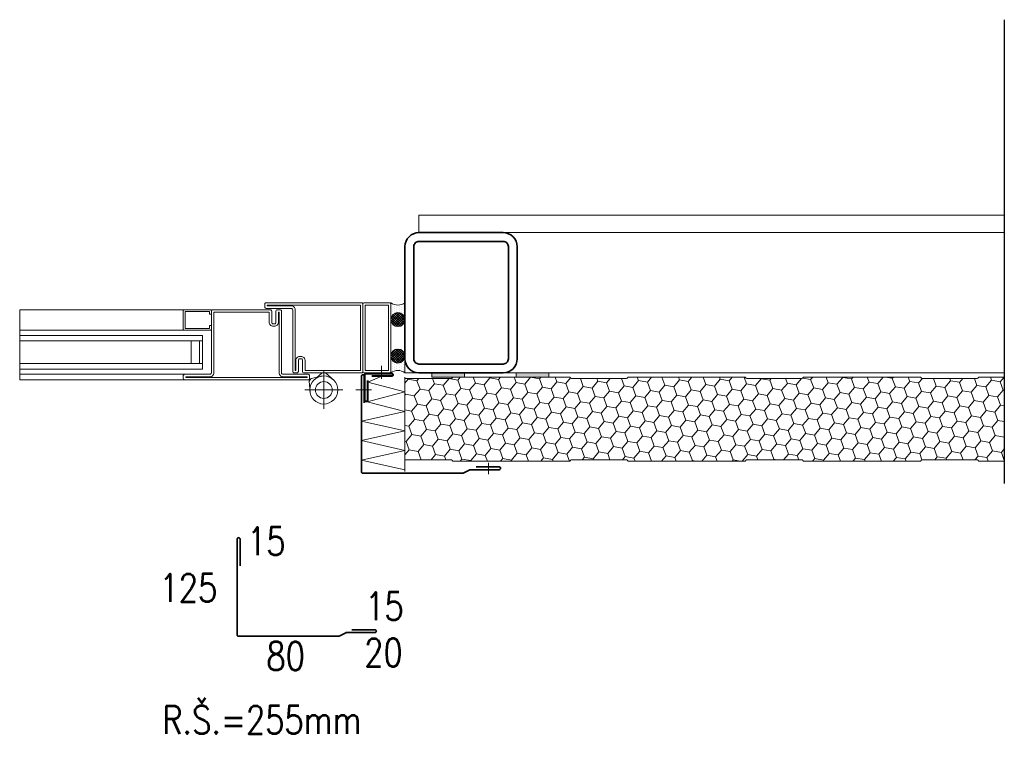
# Model space of a CAD drawing. Header units: millimetres. Extents: x -485339 to 350584, y -2181201 to -313328.
# Tile 1 of 115: x -318117 to -317415, y -1055832 to -1055319. Entities that reach past the tile are written whole.
import ezdxf

# ---------------------------------------------------------------- set-up
doc = ezdxf.new("R2010")
doc.units = ezdxf.units.MM
doc.header["$LTSCALE"] = 10
doc.linetypes.add('AUSGEZOGEN', pattern=[0])
doc.layers.get('Defpoints').update_dxf_attribs({"color": 201})
for name, color, linetype, lineweight in [('N_klemp', 220, 'Continuous', 35), ('N_popis', 10, 'Continuous', 18), ('N_čáry_obrys', 10, 'Continuous', 35), ('N_čáry_plné', 10, 'Continuous', 18), ('N_šrary', 10, 'Continuous', 18)]:
    doc.layers.add(name, color=color, linetype=linetype, lineweight=lineweight)
doc.styles.get("Standard").update_dxf_attribs({"font": 'simplex.shx', "width": 0.8})

# ---------------------------------------------------------------- blocks, each defined once
blk = doc.blocks.new('*X2639')
at = {"color": 0}
for p, q in [((144.05625, 175.3375), (144.05625, 175.3375)), ((144.1375, 175.175), (144.1375, 175.175)), ((144.21875, 175.3375), (144.21875, 175.3375)), ((144.21875, 175.0125), (144.21875, 175.0125)), ((144.3, 175.175), (144.3, 175.175)), ((144.3, 174.85), (144.3, 174.85)), ((144.38125, 175.3375), (144.38125, 175.3375)), ((144.38125, 175.0125), (144.38125, 175.0125)), ((144.4625, 175.175), (144.4625, 175.175)), ((144.4625, 174.85), (144.4625, 174.85)), ((144.54375, 175.3375), (144.54375, 175.3375)), ((144.54375, 175.0125), (144.54375, 175.0125)), ((144.625, 175.175), (144.625, 175.175)), ((144.625, 174.85), (144.625, 174.85)), ((144.70625, 175.3375), (144.70625, 175.3375)), ((143.975, 174.525), (143.975, 174.525)), ((144.1375, 174.525), (144.1375, 174.525)), ((144.21875, 174.6875), (144.21875, 174.6875)), ((144.3, 174.525), (144.3, 174.525)), ((144.38125, 174.6875), (144.38125, 174.6875)), ((144.4625, 174.525), (144.4625, 174.525)), ((144.54375, 174.6875), (144.54375, 174.6875)), ((144.625, 174.525), (144.625, 174.525)), ((144.70625, 174.6875), (144.70625, 174.6875)), ((144.7875, 174.525), (144.7875, 174.525))]:
    blk.add_line(p, q, dxfattribs=at)
blk = doc.blocks.new('*X2640')
at = {"color": 0}
for p, q in [((394.921, 631.625), (395.427, 632.131)), ((395.566, 631.153), (394.943, 631.776)), ((394.947, 631.474), (395.578, 632.106)), ((394.974, 631.855), (395.197, 632.078)), ((395.688, 631.208), (394.998, 631.898)), ((395.004, 631.355), (395.697, 632.048)), ((395.785, 631.288), (395.078, 631.995)), ((395.086, 631.26), (395.792, 631.966)), ((395.859, 631.39), (395.18, 632.069)), ((395.19, 631.187), (395.865, 631.862)), ((395.908, 631.518), (395.308, 632.118)), ((395.321, 631.141), (395.911, 631.731)), ((395.918, 631.685), (395.475, 632.128)), ((395.411, 631.131), (394.921, 631.621)), ((395.162, 631.203), (394.993, 631.372)), ((395.493, 631.136), (395.916, 631.559))]:
    blk.add_line(p, q, dxfattribs=at)

msp = doc.modelspace()

# ---------------------------------------------------------------- hatches: boundary and pattern name
at = {"layer": 'N_čáry_plné', "lineweight": 0}
for points in [[(-317799.81, -1055574.23), (-317823.05, -1055574.23), (-317823.05, -1055571.23), (-317799.81, -1055571.23)], [(-317739.54, -1055574.23), (-317762.78, -1055574.23), (-317762.78, -1055571.23), (-317739.54, -1055571.23)]]:
    msp.add_hatch(color=256, dxfattribs=at).paths.add_polyline_path(points)
at = {"layer": 'N_šrary', "lineweight": 0}
h = msp.add_hatch(dxfattribs=at)
h.set_pattern_fill('HONEY', color=253, scale=2, angle=350, style=0)
h.set_pattern_definition([(350, (-310615.9266, -1036657.404), (10.3352303, 3.761715), [6.35, -12.7]), (110, (-310615.9266, -1036657.404), (-8.4253559, 7.0697145), [6.35, -12.7]), (50, (-310615.9266, -1036657.404), (1.9098744, 10.8314295), [-12.7, 6.35])])
h.paths.add_polyline_path([(-317475.08, -1055634.23, 0.414214), (-317474.08, -1055633.23), (-317433.62, -1055633.23, 0.414214), (-317432.62, -1055634.23), (-317414.93, -1055634.23), (-317414.93, -1055574.23), (-317432.62, -1055574.23, 0.414214), (-317433.62, -1055575.23), (-317474.08, -1055575.23, 0.414214), (-317475.08, -1055574.23), (-317557.62, -1055574.23, 0.414214), (-317558.62, -1055575.23), (-317599.08, -1055575.23, 0.414214), (-317600.08, -1055574.23), (-317682.62, -1055574.23, 0.414214), (-317683.62, -1055575.23), (-317724.08, -1055575.23, 0.414214), (-317725.08, -1055574.23), (-317807.62, -1055574.23, 0.414214), (-317808.62, -1055575.23), (-317842.16, -1055575.23), (-317842.16, -1055633.23), (-317808.62, -1055633.23, 0.414214), (-317807.62, -1055634.23), (-317725.08, -1055634.23, 0.414214), (-317724.08, -1055633.23), (-317683.62, -1055633.23, 0.414214), (-317682.62, -1055634.23), (-317600.08, -1055634.23, 0.414214), (-317599.08, -1055633.23), (-317558.62, -1055633.23, 0.414214), (-317557.62, -1055634.23)])

# ---------------------------------------------------------------- linework, layer by layer
at = {"layer": 'Defpoints', "ltscale": 0.25}
msp.add_lwpolyline([(-317414.93, -1055319.4), (-317414.93, -1055650.23)], dxfattribs=at)
at = {"layer": 'N_klemp', "lineweight": 35}
for points in [[(-317791.46, -1055638.29), (-317775.01, -1055638.29, -0.414214), (-317774.01, -1055639.29), (-317774.01, -1055639.29, -0.414214), (-317775.01, -1055640.29), (-317795.44, -1055640.29, 0.116434), (-317795.89, -1055640.4), (-317800.61, -1055642.76, -0.116434), (-317801.05, -1055642.86), (-317872.2, -1055642.86, -0.414214), (-317873.2, -1055641.86), (-317873.2, -1055573.59, -0.414214), (-317872.2, -1055572.59), (-317872.2, -1055572.59, -0.414214), (-317871.2, -1055573.59), (-317871.2, -1055592.59)], [(-317880, -1055754.45), (-317863.54, -1055754.45, -0.414214), (-317862.54, -1055755.45), (-317862.54, -1055755.45, -0.414214), (-317863.54, -1055756.45), (-317883.97, -1055756.45, 0.116434), (-317884.42, -1055756.55), (-317889.14, -1055758.91, -0.116434), (-317889.59, -1055759.02), (-317960.74, -1055759.02, -0.414214), (-317961.74, -1055758.02), (-317961.74, -1055689.74, -0.414214), (-317960.74, -1055688.74), (-317960.74, -1055688.74, -0.414214), (-317959.74, -1055689.74), (-317959.74, -1055708.74)]]:
    msp.add_lwpolyline(points, format="xyb", dxfattribs=at)
at = {"layer": 'N_čáry_obrys'}
for points in [[(-317842.16, -1055561.23), (-317842.16, -1055481.23, -0.414214), (-317832.16, -1055471.23), (-317772.16, -1055471.23, -0.414214), (-317762.16, -1055481.23), (-317762.16, -1055561.23, -0.414214), (-317772.16, -1055571.23), (-317832.16, -1055571.23, -0.414214)], [(-317835.86, -1055561.23, 0.414214), (-317832.16, -1055564.93), (-317772.16, -1055564.93, 0.414214), (-317768.46, -1055561.23), (-317768.46, -1055481.23, 0.414214), (-317772.16, -1055477.53), (-317832.16, -1055477.53, 0.414214), (-317835.86, -1055481.23)]]:
    msp.add_lwpolyline(points, format="xyb", close=True, dxfattribs=at)
at = {"layer": 'N_čáry_plné', "lineweight": 0}
for p, q in [((-318116.79, -1055544.49), (-317986.52, -1055544.49)), ((-317986.52, -1055544.49), (-317986.52, -1055568.49)), ((-318116.79, -1055548.49), (-317986.52, -1055548.49)), ((-317986.52, -1055564.49), (-318116.79, -1055564.49)), ((-317986.52, -1055568.49), (-318116.79, -1055568.49)), ((-317900.01, -1055583.44), (-317900.01, -1055569.94)), ((-317414.93, -1055571.23), (-317842.16, -1055571.23)), ((-317900.01, -1055583.44), (-317913.51, -1055583.44)), ((-317900.01, -1055583.44), (-317886.51, -1055583.44)), ((-317900.01, -1055583.44), (-317900.01, -1055596.94))]:
    msp.add_line(p, q, dxfattribs=at)
at = {"layer": 'N_čáry_plné', "linetype": 'AUSGEZOGEN'}
for p, q in [((-317809.35, -1055575.23), (-317842.16, -1055575.23)), ((-317725.08, -1055574.23), (-317807.62, -1055574.23)), ((-317684.35, -1055575.23), (-317723.35, -1055575.23)), ((-317600.08, -1055574.23), (-317682.62, -1055574.23)), ((-317559.35, -1055575.23), (-317598.35, -1055575.23)), ((-317475.08, -1055574.23), (-317557.62, -1055574.23)), ((-317434.35, -1055575.23), (-317473.35, -1055575.23)), ((-317414.93, -1055574.23), (-317432.62, -1055574.23)), ((-317809.35, -1055633.23), (-317842.16, -1055633.23)), ((-317725.08, -1055634.23), (-317807.62, -1055634.23)), ((-317684.35, -1055633.23), (-317723.35, -1055633.23)), ((-317600.08, -1055634.23), (-317682.62, -1055634.23)), ((-317559.35, -1055633.23), (-317598.35, -1055633.23)), ((-317475.08, -1055634.23), (-317557.62, -1055634.23)), ((-317434.35, -1055633.23), (-317473.35, -1055633.23)), ((-317414.93, -1055634.23), (-317432.62, -1055634.23))]:
    msp.add_line(p, q, dxfattribs=at)
at = {"layer": 'N_čáry_plné'}
for p, q in [((-317842.16, -1055575.23), (-317842.16, -1055633.23)), ((-317414.93, -1055574.23), (-317414.93, -1055634.23))]:
    msp.add_line(p, q, dxfattribs=at)
for points in [[(-317832.16, -1055458.73), (-317414.93, -1055458.73)], [(-317832.16, -1055458.73), (-317832.16, -1055471.23)], [(-317832.16, -1055471.23), (-317414.93, -1055471.23)]]:
    msp.add_lwpolyline(points, dxfattribs=at)
at = {"layer": 'N_čáry_plné', "lineweight": 0}
for points in [[(-318000.16, -1055526.23), (-318116.79, -1055526.23)], [(-318000.16, -1055540.75), (-318116.79, -1055540.75)], [(-317994.45, -1055548.49), (-317994.45, -1055564.49)], [(-317988.71, -1055548.49), (-317988.71, -1055564.49)], [(-317858.79, -1055575.6), (-317858.79, -1055566.11)], [(-317999.16, -1055572.23), (-318116.79, -1055572.23)], [(-317999.16, -1055576.23), (-318116.79, -1055576.23)], [(-317909.83, -1055585.35), (-317910.56, -1055577.18), (-317909.09, -1055575.19), (-317901.07, -1055573.5)], [(-317907.38, -1055576.68), (-317901.25, -1055571.23), (-317898.78, -1055571.23), (-317892.65, -1055576.68)], [(-317858.53, -1055573.66), (-317868.69, -1055577.92)], [(-317842.16, -1055574.23), (-317842.16, -1055641.68)], [(-317877.27, -1055583.24), (-317866.13, -1055583.24)], [(-317842.16, -1055584.86), (-317868.69, -1055577.92)], [(-317842.16, -1055584.86), (-317869, -1055591.8)], [(-317842.16, -1055598.73), (-317869, -1055591.8)], [(-317842.16, -1055598.73), (-317873.2, -1055605.67)], [(-317842.16, -1055612.61), (-317873.2, -1055605.67)], [(-317842.16, -1055612.61), (-317873.2, -1055619.55)], [(-317842.16, -1055626.48), (-317873.2, -1055619.55)], [(-317842.16, -1055626.48), (-317873.2, -1055633.42)], [(-317842.16, -1055640.36), (-317873.2, -1055633.42)], [(-317782.67, -1055643.58), (-317782.67, -1055635.49)]]:
    msp.add_lwpolyline(points, dxfattribs=at)
at = {"layer": 'N_čáry_plné', "lineweight": 0, "ltscale": 0.2}
msp.add_lwpolyline([(-318116.79, -1055576.24), (-318116.79, -1055526.23)], dxfattribs=at)
at = {"layer": 'N_čáry_plné', "lineweight": 0}
for points in [[(-317980.16, -1055527.23, -0.414214), (-317979.16, -1055526.23), (-317938.16, -1055526.23, -0.414214), (-317937.16, -1055527.23), (-317937.16, -1055535.23, 0.414214), (-317936.16, -1055536.23), (-317935.16, -1055536.23, 0.414214), (-317934.16, -1055535.23), (-317934.16, -1055527.23, -0.414214), (-317933.16, -1055526.23), (-317931.16, -1055526.23, -0.414214), (-317930.16, -1055527.23), (-317930.16, -1055571.23, 0.414214), (-317929.16, -1055572.23), (-317911.16, -1055572.23, -0.414214), (-317910.16, -1055573.23), (-317910.16, -1055575.23, -0.414214), (-317911.16, -1055576.23), (-317999.16, -1055576.23, -0.414214), (-318000.16, -1055575.23), (-318000.16, -1055573.23, -0.414214), (-317999.16, -1055572.23), (-317981.16, -1055572.23, 0.414214), (-317980.16, -1055571.23), (-317980.16, -1055537.56)], [(-317921.16, -1055571.23), (-317919.16, -1055571.23, 0.414214), (-317918.16, -1055570.23), (-317918.16, -1055562.23, -0.414214), (-317917.16, -1055561.23), (-317916.16, -1055561.23, -0.414214), (-317915.16, -1055562.23), (-317915.16, -1055570.23, 0.414214), (-317914.16, -1055571.23), (-317873.16, -1055571.23, 0.414214), (-317872.16, -1055570.23), (-317872.16, -1055522.23, 0.414214), (-317873.16, -1055521.23), (-317941.16, -1055521.23, 0.414214), (-317942.16, -1055522.23), (-317942.16, -1055524.23, 0.414214), (-317941.16, -1055525.23), (-317923.16, -1055525.23, -0.414214), (-317922.16, -1055526.23), (-317922.16, -1055570.23, 0.414214)], [(-317920.41, -1055569.48), (-317919.91, -1055569.48), (-317919.91, -1055562.23, -0.414214), (-317917.16, -1055559.48), (-317916.16, -1055559.48, -0.414214), (-317913.41, -1055562.23), (-317913.41, -1055569.48), (-317873.91, -1055569.48), (-317873.91, -1055522.98), (-317940.41, -1055522.98), (-317940.41, -1055523.48), (-317923.16, -1055523.48, -0.414214), (-317920.41, -1055526.23)], [(-317853.16, -1055571.23), (-317871.16, -1055571.23, -0.414214), (-317872.16, -1055570.23), (-317872.16, -1055522.23, -0.414214), (-317871.16, -1055521.23), (-317853.16, -1055521.23, -0.414214), (-317852.16, -1055522.23), (-317852.16, -1055570.23, -0.414214)], [(-317929.16, -1055573.98), (-317911.91, -1055573.98), (-317911.91, -1055574.48), (-317998.41, -1055574.48), (-317998.41, -1055573.98), (-317981.16, -1055573.98, 0.414214), (-317978.41, -1055571.23), (-317978.41, -1055527.98), (-317938.91, -1055527.98), (-317938.91, -1055535.23, 0.414214), (-317936.16, -1055537.98), (-317935.16, -1055537.98, 0.414214), (-317932.41, -1055535.23), (-317932.41, -1055527.98), (-317931.91, -1055527.98), (-317931.91, -1055571.23, 0.414214)]]:
    msp.add_lwpolyline(points, format="xyb", close=True, dxfattribs=at)
msp.add_lwpolyline([(-317980.16, -1055529.42), (-317981.41, -1055529.42), (-317981.41, -1055527.48), (-317998.91, -1055527.48), (-317998.91, -1055539.5), (-317981.41, -1055539.5), (-317981.41, -1055537.56), (-317980.16, -1055537.56), (-317980.16, -1055540.25, -0.414214), (-317980.66, -1055540.75), (-317999.66, -1055540.75, -0.414214), (-318000.16, -1055540.25), (-318000.16, -1055526.73, -0.414214), (-317999.66, -1055526.23), (-317980.66, -1055526.23, -0.414214), (-317980.16, -1055526.73), (-317980.16, -1055529.42), (-317980.16, -1055527.23)], format="xyb", dxfattribs=at)
for points in [[(-317853.91, -1055569.48), (-317870.41, -1055569.48), (-317870.41, -1055522.98), (-317853.91, -1055522.98)], [(-317799.81, -1055574.23), (-317823.05, -1055574.23), (-317823.05, -1055571.23), (-317799.81, -1055571.23)], [(-317739.54, -1055574.23), (-317762.78, -1055574.23), (-317762.78, -1055571.23), (-317739.54, -1055571.23)]]:
    msp.add_lwpolyline(points, close=True, dxfattribs=at)
at = {"layer": 'N_čáry_plné'}
for points in [[(-317852.16, -1055533.23, -1), (-317842.16, -1055533.23), (-317842.16, -1055521.23, -0.343817), (-317852.16, -1055521.23)], [(-317852.16, -1055559.23, 1), (-317842.16, -1055559.23), (-317842.16, -1055571.23, 0.343817), (-317852.16, -1055571.23)]]:
    msp.add_lwpolyline(points, format="xyb", close=True, dxfattribs=at)
at = {"layer": 'N_čáry_plné', "lineweight": 40}
msp.add_lwpolyline([(-317868.79, -1055576.66), (-317868.79, -1055590.66, -0.414214), (-317869.79, -1055591.66), (-317869.79, -1055591.66, -0.414214), (-317870.79, -1055590.66), (-317870.79, -1055572.66, -0.414214), (-317869.79, -1055571.66), (-317851.79, -1055571.66, -0.414214), (-317850.79, -1055572.66), (-317850.79, -1055572.66, -0.414214), (-317851.79, -1055573.66), (-317865.79, -1055573.66)], format="xyb", dxfattribs=at)
at = {"layer": 'N_čáry_plné'}
for centre in [(-317847.16, -1055533.23), (-317847.16, -1055559.23)]:
    msp.add_circle(centre, 5, dxfattribs=at)
at = {"layer": 'N_čáry_plné', "lineweight": 0}
for radius in [10, 6]:
    msp.add_circle((-317900.01, -1055583.44), radius, dxfattribs=at)
at = {"layer": 'N_čáry_plné', "linetype": 'AUSGEZOGEN'}
for centre, start, end in [((-317809.35, -1055574.23), 270, 330), ((-317807.62, -1055575.23), 90, 150), ((-317725.08, -1055575.23), 30, 90), ((-317723.35, -1055574.23), 210, 270), ((-317684.35, -1055574.23), 270, 330), ((-317682.62, -1055575.23), 90, 150), ((-317600.08, -1055575.23), 30, 90), ((-317598.35, -1055574.23), 210, 270), ((-317559.35, -1055574.23), 270, 330), ((-317557.62, -1055575.23), 90, 150), ((-317475.08, -1055575.23), 30, 90), ((-317473.35, -1055574.23), 210, 270), ((-317434.35, -1055574.23), 270, 330), ((-317432.62, -1055575.23), 90, 150), ((-317809.35, -1055634.23), 30, 90), ((-317807.62, -1055633.23), 210, 270), ((-317725.08, -1055633.23), 270, 330), ((-317723.35, -1055634.23), 90, 150), ((-317684.35, -1055634.23), 30, 90), ((-317682.62, -1055633.23), 210, 270), ((-317600.08, -1055633.23), 270, 330), ((-317598.35, -1055634.23), 90, 150), ((-317559.35, -1055634.23), 30, 90), ((-317557.62, -1055633.23), 210, 270), ((-317475.08, -1055633.23), 270, 330), ((-317473.35, -1055634.23), 90, 150), ((-317434.35, -1055634.23), 30, 90), ((-317432.62, -1055633.23), 210, 270)]:
    msp.add_arc(centre, 1, start, end, dxfattribs=at)

# ---------------------------------------------------------------- block references
at = {"layer": 'N_čáry_plné', "yscale": 10, "zscale": 10}
for name, p, xscale, rotation in [('*X2639', (-316097.74, -1056969.85), 10, 90), ('*X2640', (-311530.85, -1059487.45), 10, 90), ('*X2640', (-311530.85, -1051605.02), -10, 89.9999999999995), ('*X2639', (-316097.74, -1054122.62), -10, 89.9999999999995)]:
    msp.add_blockref(name, p, dxfattribs=dict(at, xscale=xscale, rotation=rotation))

# ---------------------------------------------------------------- texts
at = {"layer": 'N_klemp', "lineweight": 35, "width": 0.8}
msp.add_text('R.Š.=255mm', height=20, dxfattribs=at).set_placement((-318015.18, -1055828.55))
at = {"layer": 'N_popis', "width": 0.8}
for s, p in [('15', (-317954.71, -1055701.23)), ('125', (-318017.13, -1055734.49)), ('15', (-317870.49, -1055747.69)), ('80', (-317940.9, -1055783.13)), ('20', (-317871.2, -1055780.59))]:
    msp.add_text(s, height=20, dxfattribs=at).set_placement(p)

doc.saveas('drawing.dxf')
